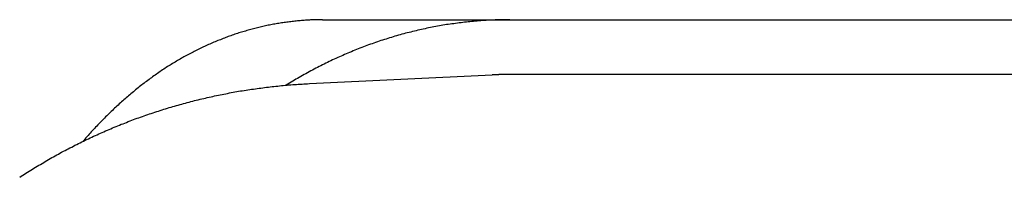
# Model space of a CAD drawing. Extents: x 637 to 3230, y 885 to 2745.
# Tile 77 of 151: x 2832.78 to 2841.77, y 1680.16 to 1681.6. Entities that reach past the tile are written whole.
import ezdxf

# ---------------------------------------------------------------- set-up
doc = ezdxf.new("R2010")
doc.units = 0
doc.layers.add('KF_GRAVIS_15_REAR', color=7, linetype='CONTINUOUS')

# ---------------------------------------------------------------- blocks, each defined once
blk = doc.blocks.new('KF_GRAVIS_15_REAR')
at = {"layer": 'KF_GRAVIS_15_REAR'}
for p, q in [((-185.893, -571.5), (-168.06331, -571.5)), ((-186.01139, -572.08292), (-184.34256, -572.00377)), ((-161.17208, -572), (-184.18351, -572))]:
    blk.add_line(p, q, dxfattribs=at)
for points in [[(-185.893, -571.5, 0), (-185.905, -571.5, 0), (-185.917, -571.5, 0), (-185.929, -571.5, 0), (-185.941, -571.5, 0), (-185.953, -571.501, 0), (-185.965, -571.501, 0), (-185.977, -571.501, 0), (-185.989, -571.502, 0), (-186.001, -571.502, 0), (-186.013, -571.503, 0), (-186.025, -571.504, 0), (-186.037, -571.504, 0), (-186.049, -571.505, 0), (-186.061, -571.506, 0), (-186.073, -571.507, 0), (-186.085, -571.508, 0), (-186.097, -571.509, 0), (-186.109, -571.51, 0), (-186.121, -571.511, 0), (-186.134, -571.512, 0), (-186.146, -571.513, 0), (-186.158, -571.515, 0), (-186.17, -571.516, 0), (-186.182, -571.518, 0), (-186.194, -571.519, 0), (-186.206, -571.521, 0), (-186.218, -571.522, 0), (-186.231, -571.524, 0), (-186.243, -571.526, 0), (-186.255, -571.527, 0), (-186.267, -571.529, 0), (-186.279, -571.531, 0), (-186.291, -571.533, 0), (-186.303, -571.535, 0), (-186.316, -571.537, 0), (-186.328, -571.54, 0), (-186.34, -571.542, 0), (-186.352, -571.544, 0), (-186.364, -571.546, 0), (-186.376, -571.549, 0), (-186.389, -571.551, 0), (-186.401, -571.554, 0), (-186.413, -571.556, 0), (-186.425, -571.559, 0), (-186.437, -571.562, 0), (-186.449, -571.565, 0), (-186.462, -571.567, 0), (-186.474, -571.57, 0), (-186.486, -571.573, 0), (-186.498, -571.576, 0), (-186.51, -571.579, 0), (-186.523, -571.583, 0), (-186.535, -571.586, 0), (-186.547, -571.589, 0), (-186.559, -571.592, 0), (-186.571, -571.596, 0), (-186.583, -571.599, 0), (-186.595, -571.603, 0), (-186.608, -571.606, 0), (-186.62, -571.61, 0), (-186.632, -571.614, 0), (-186.644, -571.618, 0), (-186.656, -571.621, 0), (-186.668, -571.625, 0), (-186.68, -571.629, 0), (-186.692, -571.633, 0), (-186.705, -571.637, 0), (-186.717, -571.641, 0), (-186.729, -571.646, 0), (-186.741, -571.65, 0), (-186.753, -571.654, 0), (-186.765, -571.659, 0), (-186.777, -571.663, 0), (-186.789, -571.668, 0), (-186.801, -571.672, 0), (-186.813, -571.677, 0), (-186.825, -571.682, 0), (-186.837, -571.686, 0), (-186.849, -571.691, 0), (-186.861, -571.696, 0), (-186.873, -571.701, 0), (-186.885, -571.706, 0), (-186.897, -571.711, 0), (-186.909, -571.716, 0), (-186.921, -571.722, 0), (-186.933, -571.727, 0), (-186.945, -571.732, 0), (-186.957, -571.737, 0), (-186.969, -571.743, 0), (-186.981, -571.748, 0), (-186.993, -571.754, 0), (-187.004, -571.76, 0), (-187.016, -571.765, 0), (-187.028, -571.771, 0), (-187.04, -571.777, 0), (-187.052, -571.783, 0), (-187.064, -571.789, 0), (-187.075, -571.795, 0), (-187.087, -571.801, 0), (-187.099, -571.807, 0), (-187.111, -571.813, 0), (-187.122, -571.82, 0), (-187.134, -571.826, 0), (-187.146, -571.832, 0), (-187.158, -571.839, 0), (-187.169, -571.845, 0), (-187.181, -571.852, 0), (-187.193, -571.859, 0), (-187.204, -571.865, 0), (-187.216, -571.872, 0), (-187.227, -571.879, 0), (-187.239, -571.886, 0), (-187.25, -571.893, 0), (-187.262, -571.9, 0), (-187.274, -571.907, 0), (-187.285, -571.914, 0), (-187.296, -571.921, 0), (-187.308, -571.928, 0), (-187.319, -571.936, 0), (-187.331, -571.943, 0), (-187.342, -571.951, 0), (-187.354, -571.958, 0), (-187.365, -571.966, 0), (-187.376, -571.973, 0), (-187.388, -571.981, 0), (-187.399, -571.989, 0), (-187.41, -571.997, 0), (-187.421, -572.005, 0), (-187.433, -572.013, 0), (-187.444, -572.021, 0), (-187.455, -572.029, 0), (-187.466, -572.037, 0), (-187.477, -572.045, 0), (-187.489, -572.053, 0), (-187.5, -572.062, 0), (-187.511, -572.07, 0), (-187.522, -572.078, 0), (-187.533, -572.087, 0), (-187.544, -572.095, 0), (-187.555, -572.104, 0), (-187.566, -572.113, 0), (-187.577, -572.121, 0), (-187.588, -572.13, 0), (-187.599, -572.139, 0), (-187.61, -572.148, 0), (-187.62, -572.157, 0), (-187.631, -572.166, 0), (-187.642, -572.175, 0), (-187.653, -572.184, 0), (-187.664, -572.193, 0), (-187.674, -572.202, 0), (-187.685, -572.212, 0), (-187.696, -572.221, 0), (-187.707, -572.23, 0), (-187.717, -572.24, 0), (-187.728, -572.249, 0), (-187.738, -572.259, 0), (-187.749, -572.268, 0), (-187.759, -572.278, 0), (-187.77, -572.287, 0), (-187.78, -572.297, 0), (-187.791, -572.307, 0), (-187.801, -572.317, 0), (-187.812, -572.327, 0), (-187.822, -572.337, 0), (-187.833, -572.347, 0), (-187.843, -572.357, 0), (-187.853, -572.367, 0), (-187.863, -572.377, 0), (-187.874, -572.387, 0), (-187.884, -572.397, 0), (-187.894, -572.407, 0), (-187.904, -572.418, 0), (-187.914, -572.428, 0), (-187.925, -572.439, 0), (-187.935, -572.449, 0), (-187.945, -572.46, 0), (-187.955, -572.47, 0), (-187.965, -572.481, 0), (-187.975, -572.491, 0), (-187.985, -572.502, 0), (-187.995, -572.513, 0), (-188.004, -572.523, 0), (-188.014, -572.534, 0), (-188.024, -572.545, 0), (-188.034, -572.556, 0), (-188.044, -572.567, 0), (-188.053, -572.578, 0), (-188.063, -572.589, 0), (-188.073, -572.6, 0), (-188.082, -572.611, 0)], [(-184.182, -571.5, 0), (-184.199, -571.5, 0), (-184.215, -571.5, 0), (-184.232, -571.5, 0), (-184.248, -571.501, 0), (-184.265, -571.501, 0), (-184.281, -571.501, 0), (-184.298, -571.502, 0), (-184.315, -571.502, 0), (-184.331, -571.503, 0), (-184.348, -571.504, 0), (-184.364, -571.504, 0), (-184.381, -571.505, 0), (-184.397, -571.506, 0), (-184.414, -571.507, 0), (-184.43, -571.508, 0), (-184.447, -571.51, 0), (-184.463, -571.511, 0), (-184.48, -571.512, 0), (-184.496, -571.513, 0), (-184.513, -571.515, 0), (-184.529, -571.516, 0), (-184.546, -571.518, 0), (-184.562, -571.52, 0), (-184.579, -571.521, 0), (-184.595, -571.523, 0), (-184.612, -571.525, 0), (-184.628, -571.527, 0), (-184.645, -571.529, 0), (-184.661, -571.531, 0), (-184.678, -571.533, 0), (-184.694, -571.536, 0), (-184.711, -571.538, 0), (-184.727, -571.54, 0), (-184.744, -571.543, 0), (-184.76, -571.545, 0), (-184.776, -571.548, 0), (-184.793, -571.551, 0), (-184.809, -571.554, 0), (-184.826, -571.556, 0), (-184.842, -571.559, 0), (-184.858, -571.562, 0), (-184.875, -571.565, 0), (-184.891, -571.569, 0), (-184.907, -571.572, 0), (-184.924, -571.575, 0), (-184.94, -571.578, 0), (-184.956, -571.582, 0), (-184.973, -571.585, 0), (-184.989, -571.589, 0), (-185.005, -571.593, 0), (-185.022, -571.596, 0), (-185.038, -571.6, 0), (-185.054, -571.604, 0), (-185.07, -571.608, 0), (-185.086, -571.612, 0), (-185.103, -571.616, 0), (-185.119, -571.62, 0), (-185.135, -571.624, 0), (-185.151, -571.629, 0), (-185.167, -571.633, 0), (-185.184, -571.638, 0), (-185.2, -571.642, 0), (-185.216, -571.647, 0), (-185.232, -571.651, 0), (-185.248, -571.656, 0), (-185.264, -571.661, 0), (-185.28, -571.666, 0), (-185.296, -571.671, 0), (-185.312, -571.676, 0), (-185.328, -571.681, 0), (-185.344, -571.686, 0), (-185.36, -571.691, 0), (-185.376, -571.697, 0), (-185.392, -571.702, 0), (-185.408, -571.708, 0), (-185.424, -571.713, 0), (-185.44, -571.719, 0), (-185.456, -571.724, 0), (-185.472, -571.73, 0), (-185.488, -571.736, 0), (-185.503, -571.742, 0), (-185.519, -571.748, 0), (-185.535, -571.754, 0), (-185.551, -571.76, 0), (-185.567, -571.766, 0), (-185.582, -571.772, 0), (-185.598, -571.779, 0), (-185.614, -571.785, 0), (-185.629, -571.792, 0), (-185.645, -571.798, 0), (-185.661, -571.805, 0), (-185.676, -571.811, 0), (-185.692, -571.818, 0), (-185.708, -571.825, 0), (-185.723, -571.832, 0), (-185.739, -571.839, 0), (-185.754, -571.846, 0), (-185.77, -571.853, 0), (-185.785, -571.86, 0), (-185.801, -571.867, 0), (-185.816, -571.874, 0), (-185.832, -571.882, 0), (-185.847, -571.889, 0), (-185.862, -571.897, 0), (-185.878, -571.904, 0), (-185.893, -571.912, 0), (-185.908, -571.92, 0), (-185.924, -571.927, 0), (-185.939, -571.935, 0), (-185.954, -571.943, 0), (-185.969, -571.951, 0), (-185.984, -571.959, 0), (-186, -571.967, 0), (-186.015, -571.976, 0), (-186.03, -571.984, 0), (-186.045, -571.992, 0), (-186.06, -572.001, 0), (-186.075, -572.009, 0), (-186.09, -572.018, 0), (-186.105, -572.026, 0), (-186.12, -572.035, 0), (-186.135, -572.043, 0), (-186.15, -572.052, 0), (-186.165, -572.061, 0), (-186.18, -572.07, 0), (-186.194, -572.079, 0), (-186.209, -572.088, 0), (-186.224, -572.097, 0)], [(-184.184, -572, 0), (-184.185, -572, 0), (-184.186, -572, 0), (-184.187, -572, 0), (-184.188, -572, 0), (-184.19, -572, 0), (-184.191, -572, 0), (-184.192, -572, 0), (-184.193, -572, 0), (-184.195, -572, 0), (-184.196, -572, 0), (-184.197, -572, 0), (-184.198, -572, 0), (-184.2, -572, 0), (-184.201, -572, 0), (-184.202, -572, 0), (-184.203, -572, 0), (-184.205, -572, 0), (-184.206, -572, 0), (-184.207, -572, 0), (-184.208, -572, 0), (-184.21, -572, 0), (-184.211, -572, 0), (-184.212, -572, 0), (-184.213, -572, 0), (-184.215, -572, 0), (-184.216, -572, 0), (-184.217, -572, 0), (-184.218, -572, 0), (-184.22, -572, 0), (-184.221, -572, 0), (-184.222, -572, 0), (-184.223, -572, 0), (-184.225, -572, 0), (-184.226, -572, 0), (-184.227, -572, 0), (-184.228, -572, 0), (-184.229, -572, 0), (-184.231, -572, 0), (-184.232, -572, 0), (-184.233, -572, 0), (-184.234, -572, 0), (-184.236, -572, 0), (-184.237, -572, 0), (-184.238, -572, 0), (-184.239, -572, 0), (-184.241, -572, 0), (-184.242, -572.001, 0), (-184.243, -572.001, 0), (-184.244, -572.001, 0), (-184.246, -572.001, 0), (-184.247, -572.001, 0), (-184.248, -572.001, 0), (-184.249, -572.001, 0), (-184.251, -572.001, 0), (-184.252, -572.001, 0), (-184.253, -572.001, 0), (-184.254, -572.001, 0), (-184.256, -572.001, 0), (-184.257, -572.001, 0), (-184.258, -572.001, 0), (-184.259, -572.001, 0), (-184.261, -572.001, 0), (-184.262, -572.001, 0), (-184.263, -572.001, 0), (-184.264, -572.001, 0), (-184.266, -572.001, 0), (-184.267, -572.001, 0), (-184.268, -572.001, 0), (-184.269, -572.001, 0), (-184.271, -572.001, 0), (-184.272, -572.001, 0), (-184.273, -572.001, 0), (-184.274, -572.001, 0), (-184.275, -572.001, 0), (-184.277, -572.001, 0), (-184.278, -572.001, 0), (-184.279, -572.001, 0), (-184.28, -572.001, 0), (-184.282, -572.001, 0), (-184.283, -572.001, 0), (-184.284, -572.002, 0), (-184.285, -572.002, 0), (-184.287, -572.002, 0), (-184.288, -572.002, 0), (-184.289, -572.002, 0), (-184.29, -572.002, 0), (-184.292, -572.002, 0), (-184.293, -572.002, 0), (-184.294, -572.002, 0), (-184.295, -572.002, 0), (-184.297, -572.002, 0), (-184.298, -572.002, 0), (-184.299, -572.002, 0), (-184.3, -572.002, 0), (-184.302, -572.002, 0), (-184.303, -572.002, 0), (-184.304, -572.002, 0), (-184.305, -572.002, 0), (-184.307, -572.002, 0), (-184.308, -572.002, 0), (-184.309, -572.002, 0), (-184.31, -572.002, 0), (-184.312, -572.002, 0), (-184.313, -572.002, 0), (-184.314, -572.003, 0), (-184.315, -572.003, 0), (-184.316, -572.003, 0), (-184.318, -572.003, 0), (-184.319, -572.003, 0), (-184.32, -572.003, 0), (-184.321, -572.003, 0), (-184.323, -572.003, 0), (-184.324, -572.003, 0), (-184.325, -572.003, 0), (-184.326, -572.003, 0), (-184.328, -572.003, 0), (-184.329, -572.003, 0), (-184.33, -572.003, 0), (-184.331, -572.003, 0), (-184.333, -572.003, 0), (-184.334, -572.003, 0), (-184.335, -572.003, 0), (-184.336, -572.003, 0), (-184.338, -572.004, 0), (-184.339, -572.004, 0), (-184.34, -572.004, 0), (-184.341, -572.004, 0), (-184.343, -572.004, 0)], [(-188.658, -572.937, 0), (-188.644, -572.927, 0), (-188.629, -572.918, 0), (-188.615, -572.909, 0), (-188.601, -572.9, 0), (-188.586, -572.89, 0), (-188.571, -572.881, 0), (-188.557, -572.872, 0), (-188.542, -572.863, 0), (-188.528, -572.854, 0), (-188.513, -572.845, 0), (-188.498, -572.836, 0), (-188.484, -572.827, 0), (-188.469, -572.819, 0), (-188.454, -572.81, 0), (-188.439, -572.801, 0), (-188.424, -572.792, 0), (-188.41, -572.784, 0), (-188.395, -572.775, 0), (-188.38, -572.767, 0), (-188.365, -572.758, 0), (-188.35, -572.75, 0), (-188.335, -572.741, 0), (-188.32, -572.733, 0), (-188.305, -572.725, 0), (-188.29, -572.717, 0), (-188.275, -572.708, 0), (-188.259, -572.7, 0), (-188.244, -572.692, 0), (-188.229, -572.684, 0), (-188.214, -572.676, 0), (-188.199, -572.668, 0), (-188.183, -572.661, 0), (-188.168, -572.653, 0), (-188.153, -572.645, 0), (-188.137, -572.637, 0), (-188.122, -572.63, 0), (-188.107, -572.622, 0), (-188.091, -572.614, 0), (-188.076, -572.607, 0), (-188.06, -572.599, 0), (-188.045, -572.592, 0), (-188.029, -572.585, 0), (-188.014, -572.577, 0), (-187.998, -572.57, 0), (-187.983, -572.563, 0), (-187.967, -572.556, 0), (-187.951, -572.549, 0), (-187.936, -572.542, 0), (-187.92, -572.534, 0), (-187.904, -572.528, 0), (-187.889, -572.521, 0), (-187.873, -572.514, 0), (-187.857, -572.507, 0), (-187.841, -572.5, 0), (-187.825, -572.494, 0), (-187.81, -572.487, 0), (-187.794, -572.48, 0), (-187.778, -572.474, 0), (-187.762, -572.467, 0), (-187.746, -572.461, 0), (-187.73, -572.454, 0), (-187.714, -572.448, 0), (-187.698, -572.442, 0), (-187.682, -572.436, 0), (-187.666, -572.429, 0), (-187.65, -572.423, 0), (-187.634, -572.417, 0), (-187.618, -572.411, 0), (-187.602, -572.405, 0), (-187.586, -572.399, 0), (-187.57, -572.394, 0), (-187.554, -572.388, 0), (-187.537, -572.382, 0), (-187.521, -572.376, 0), (-187.505, -572.371, 0), (-187.489, -572.365, 0), (-187.473, -572.359, 0), (-187.456, -572.354, 0), (-187.44, -572.349, 0), (-187.424, -572.343, 0), (-187.407, -572.338, 0), (-187.391, -572.333, 0), (-187.375, -572.327, 0), (-187.358, -572.322, 0), (-187.342, -572.317, 0), (-187.326, -572.312, 0), (-187.309, -572.307, 0), (-187.293, -572.302, 0), (-187.276, -572.297, 0), (-187.26, -572.292, 0), (-187.243, -572.287, 0), (-187.227, -572.283, 0), (-187.211, -572.278, 0), (-187.194, -572.273, 0), (-187.177, -572.269, 0), (-187.161, -572.264, 0), (-187.144, -572.26, 0), (-187.128, -572.255, 0), (-187.111, -572.251, 0), (-187.095, -572.247, 0), (-187.078, -572.242, 0), (-187.061, -572.238, 0), (-187.045, -572.234, 0), (-187.028, -572.23, 0), (-187.011, -572.226, 0), (-186.995, -572.222, 0), (-186.978, -572.218, 0), (-186.961, -572.214, 0), (-186.945, -572.21, 0), (-186.928, -572.206, 0), (-186.911, -572.203, 0), (-186.894, -572.199, 0), (-186.878, -572.195, 0), (-186.861, -572.192, 0), (-186.844, -572.188, 0), (-186.827, -572.185, 0), (-186.81, -572.182, 0), (-186.794, -572.178, 0), (-186.777, -572.175, 0), (-186.76, -572.172, 0), (-186.743, -572.168, 0), (-186.726, -572.165, 0), (-186.709, -572.162, 0), (-186.693, -572.159, 0), (-186.676, -572.156, 0), (-186.659, -572.153, 0), (-186.642, -572.15, 0), (-186.625, -572.148, 0), (-186.608, -572.145, 0), (-186.591, -572.142, 0), (-186.574, -572.14, 0), (-186.557, -572.137, 0), (-186.54, -572.134, 0), (-186.523, -572.132, 0), (-186.506, -572.13, 0), (-186.489, -572.127, 0), (-186.472, -572.125, 0), (-186.455, -572.123, 0), (-186.438, -572.12, 0), (-186.421, -572.118, 0), (-186.404, -572.116, 0), (-186.387, -572.114, 0), (-186.37, -572.112, 0), (-186.353, -572.11, 0), (-186.336, -572.108, 0), (-186.319, -572.106, 0), (-186.302, -572.105, 0), (-186.285, -572.103, 0), (-186.268, -572.101, 0), (-186.251, -572.1, 0), (-186.234, -572.098, 0), (-186.217, -572.097, 0), (-186.2, -572.095, 0), (-186.182, -572.094, 0), (-186.165, -572.092, 0), (-186.148, -572.091, 0), (-186.131, -572.09, 0), (-186.114, -572.089, 0), (-186.097, -572.088, 0), (-186.08, -572.087, 0), (-186.063, -572.086, 0), (-186.046, -572.085, 0), (-186.029, -572.084, 0), (-186.011, -572.083, 0)]]:
    blk.add_polyline3d(points, dxfattribs=at)

msp = doc.modelspace()

# ---------------------------------------------------------------- block references
at = {"layer": 'KF_GRAVIS_15_REAR'}
msp.add_blockref('KF_GRAVIS_15_REAR', (3021.4392, 2253.1013), dxfattribs=at)

doc.saveas('drawing.dxf')
